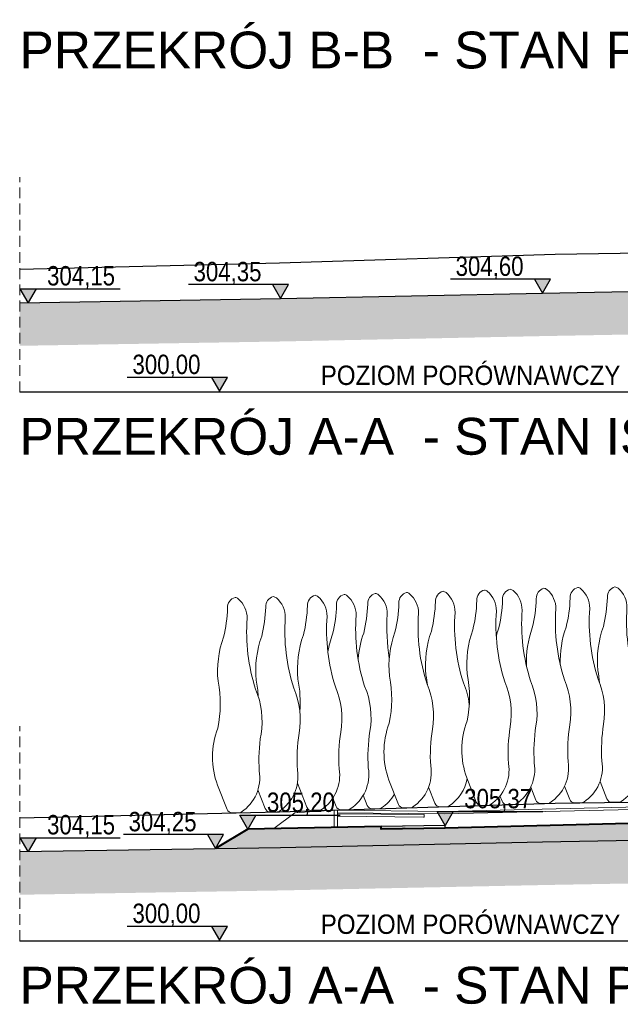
# Model space of a CAD drawing. Header units: metres. Extents: x 779 to 7046, y -512 to 9570.
# Tile 93 of 256: x 2400 to 2428, y -270 to -224. Entities that reach past the tile are written whole.
import ezdxf

# ---------------------------------------------------------------- set-up
doc = ezdxf.new("R2010")
doc.units = ezdxf.units.M
doc.linetypes.add('CIĄGłA', pattern=[0])
doc.linetypes.add('DASH', pattern=[0.75, 0.5, -0.25])
for name, color, linetype, lineweight in [('- AGP-1_OPISY', 7, 'Continuous', 13), ('AGP1_OPISY', 7, 'Continuous', 13), ('ZP_Zieleń', 252, 'Continuous', 5)]:
    doc.layers.add(name, color=color, linetype=linetype, lineweight=lineweight)
doc.layers.add('PDF _Geometria', color=7, linetype='Continuous')
doc.layers.add('zz-odwodnienie', color=5, linetype='Continuous')
doc.styles.add('ARIAL', font='arial.ttf')
doc.styles.get("Standard").update_dxf_attribs({"font": 'arial.ttf'})

# ---------------------------------------------------------------- blocks, each defined once
blk = doc.blocks.new('d_rzędna')
at = {"layer": 'zz-odwodnienie'}
blk.add_hatch(color=0, dxfattribs=at).paths.add_polyline_path([(0, 0), (0.369, 0.639), (-0.369, 0.639)])
at = {"layer": 'zz-odwodnienie', "color": 0}
for p, q in [((-0.369, 0.639), (0, 0)), ((0.369, 0.639), (-0.369, 0.639)), ((-0.369, 0.639), (0, 0)), ((0.369, 0.639), (-0.369, 0.639)), ((0, 0), (0.369, 0.639)), ((0, 0), (0.369, 0.639))]:
    blk.add_line(p, q, dxfattribs=at)
blk = doc.blocks.new('B-B')
at = {"layer": 'AGP1_OPISY', "color": 18, "linetype": 'Continuous', "lineweight": 40, "true_color": 0x000000, "insert": (-0.796, -0.682), "char_height": 1.71, "width": 59.02557, "attachment_point": 1, "rotation": 280.5512, "style": 'ARIAL'}
blk.add_mtext('PRZEKRÓJ B-B  - STAN PROJEKTOWANY', dxfattribs=at)
blk = doc.blocks.new('ZP_TUJA')
at = {"layer": 'ZP_Zieleń', "linetype": 'CIĄGłA'}
blk.add_lwpolyline([(-0.324, 0.157), (-0.772, 1.281, -0.180042), (-0.772, 3.922, 0.100279), (-0.771, 6.11, -0.111333), (-0.527, 8.155, 0.05564), (-0.349, 9.507, -0.350731), (0.003, 10, -0.133833), (0.146, 9.938, -0.220952), (0.565, 9.027, 0.0963), (0.973, 5.751, -0.14155), (1.234, 3.657, 0.057707), (1.162, 1.951, -0.296754), (0.333, 0.041, -0.147159), (0.195, 0), (-0.092, 0, -0.306794)], format="xyb", close=True, dxfattribs=at)
blk = doc.blocks.new('A-A')
at = {"lineweight": 9, "true_color": 0xed1f24}
h = blk.add_hatch(dxfattribs=at)
h.set_pattern_fill('AR-CONC', color=240, scale=0.005, angle=45)
h.set_pattern_definition([(95, (-2514.203, -227.4732), (0.70047325, 0.5877669), [0.09525, -1.04775]), (40, (-2514.203, -227.4732), (-0.80009227, 0.55088364), [0.0762, -0.83820292]), (145.451445, (-2514.14465, -227.4242), (-0.099619, 1.1386505), [0.08095004, -0.89045122]), (91.1842, (-2514.3826, -227.2936), (1.1070512, 0.80976706), [0.142875, -1.571625]), (141.63556, (-2514.2904, -227.2261), (-0.0354331, 1.7141338), [0.1214251, -1.33567804]), (36.18415, (-2514.3826, -227.2936), (-0.0354331, 1.7141338), [0.1142998, -1.25729866]), (66, (-2514.2479, -227.2487), (0.8975999, 0.17447575), [0.09525, -1.04775]), (11, (-2514.2479, -227.2487), (-0.43269963, 0.86970597), [0.0762, -0.8382]), (116.451445, (-2514.1731, -227.2342), (0.46490026, 1.0441817), [0.08095004, -0.8904497]), (82.5, (-2514.20302, -227.4732), (-0.288027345, 0.30986707), [0, -0.82804, 0, -0.8509, 0, -0.841375]), (52.5, (-2514.20302, -227.4732), (-0.11794864, 0.590435), [0, -0.48514, 0, -0.80899, 0, -0.320675]), (12.5, (-2514.4033, -227.67347), (0.499639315, 0.45913098), [0, -0.3175, 0, -0.9906, 0, -1.31445]), (2.5, (-2514.4931, -227.7633), (0.43381952, 0.61361196), [0, -0.41275, 0, -0.65786, 0, -0.93345])])
h.paths.add_polyline_path([(37.958, 4.85), (52.615, 5.2), (50.805, 5.406), (50.655, 5.406), (50.655, 5.286), (44.685, 5.48), (40.102, 5.5), (31.307, 5.53), (17.897, 5.214), (17.895, 5.334), (10.593, 5.2), (9.088, 4.3), (12.103, 4.35), (24.264, 4.6)])
at = {"transparency": 33554559}
h = blk.add_hatch(color=256, dxfattribs=at)
h.dxf.hatch_style = 1
h.paths.add_polyline_path([(52.615, 5.2), (37.958, 4.85), (24.264, 4.6), (12.103, 4.35), (0, 4.15), (0, 2.15), (12.14, 2.35), (24.303, 2.6), (38, 2.85), (52.615, 3.199)])
at = {"layer": '- AGP-1_OPISY', "color": 242, "linetype": 'CIĄGłA', "lineweight": 40, "true_color": 0xcd2027}
blk.add_lwpolyline([(52.615, 5.2), (50.805, 5.406), (50.655, 5.406), (50.655, 5.286), (44.685, 5.48), (40.102, 5.5), (31.307, 5.53), (19.748, 5.244), (16.779, 5.194), (16.779, 5.314), (16.779, 5.314), (10.593, 5.2), (9.088, 4.3)], dxfattribs=at)
at = {"color": 18, "linetype": 'DASH', "lineweight": 9, "true_color": 0x000000}
blk.add_lwpolyline([(0, 0), (0, 9.982)], dxfattribs=at)
at = {"color": 251, "true_color": 0x636466}
blk.add_lwpolyline([(0, 5.715), (12.061, 6), (24.85, 6.4), (29.435, 6.47)], dxfattribs=at)
at = {"color": 18, "lineweight": 9, "true_color": 0x000000}
for points in [[(11.793, 5.222), (12.775, 5.954)], [(12.775, 5.954), (14.597, 6.07)], [(14.747, 5.95), (14.747, 6.07), (14.597, 6.07), (14.597, 5.274)], [(14.747, 5.95), (19.721, 5.9), (28.435, 6.108)], [(14.747, 5.95), (14.747, 5.276)], [(14.748, 6.07), (19.72, 6.02), (29.433, 6.252)]]:
    blk.add_lwpolyline(points, dxfattribs=at)
blk.add_lwpolyline([(14.747, 5.911), (18.776, 5.87), (18.776, 5.78, -0.417161), (18.746, 5.75), (14.747, 5.791)], format="xyb", dxfattribs=at)
at = {"lineweight": 30}
blk.add_lwpolyline([(0, 4.15), (12.103, 4.35), (24.264, 4.6), (37.958, 4.85), (52.615, 5.2)], dxfattribs=at)
at = {"linetype": 'CIĄGłA'}
for points in [[(19.748, 5.244), (19.748, 5.366), (16.779, 5.314)], [(19.748, 5.244), (16.779, 5.194)]]:
    blk.add_lwpolyline(points, dxfattribs=at)
at = {"color": 242, "true_color": 0xcd2027}
blk.add_lwpolyline([(52.615, 0), (0, 0)], dxfattribs=at)
at = {"layer": 'ZP_Zieleń', "linetype": 'CIĄGłA'}
for points in [[(12.999, 10.651, 0.069077), (12.913, 12.164, -0.111333), (13.167, 14.208, 0.05564), (13.352, 15.559, -0.350731), (13.706, 16.05, -0.133833), (13.849, 15.987, -0.220952), (14.263, 15.074, 0.0963), (14.656, 11.796, -0.14155), (14.906, 9.701, 0.057707), (14.826, 7.995, -0.296754), (13.988, 6.09, -0.147159), (13.85, 6.049), (13.563, 6.05, -0.306794), (13.331, 6.209), (12.888, 7.334)], [(14.302, 13.412, -0.046321), (14.519, 14.25, 0.05564), (14.704, 15.601, -0.350731), (15.058, 16.092, -0.133833), (15.2, 16.03, -0.220952), (15.615, 15.116, 0.0963), (16.007, 11.838, -0.14155), (16.257, 9.743, 0.057707), (16.178, 8.038, -0.296754), (15.339, 6.132, -0.147159), (15.201, 6.091), (14.914, 6.093, -0.306794), (14.683, 6.251), (14.533, 6.631)], [(15.704, 13.096, -0.065789), (15.965, 14.295, 0.05564), (16.15, 15.646, -0.350731), (16.504, 16.137, -0.133833), (16.646, 16.075, -0.220952), (17.061, 15.161, 0.059089), (17.153, 13.126, 0.059089)], [(18.926, 11.875, 0.021802), (18.853, 12.349, -0.111333), (19.107, 14.393, 0.05564), (19.292, 15.744, -0.350731), (19.646, 16.236, -0.133833), (19.789, 16.173, -0.220952), (20.203, 15.259, 0.0963), (20.596, 11.981, -0.068156), (20.865, 10.986, -0.068156)], [(22.116, 14.159, -0.018594), (22.221, 14.491, 0.05564), (22.406, 15.842, -0.350731), (22.76, 16.333, -0.133833), (22.903, 16.27, -0.220952), (23.317, 15.357, 0.0963), (23.71, 12.079, -0.14155), (23.96, 9.984, 0.057707), (23.88, 8.279, -0.296754), (23.042, 6.373, -0.147159), (22.904, 6.332), (22.617, 6.334, -0.306794), (22.385, 6.492), (22.289, 6.736)], [(23.517, 12.78, -0.095983), (23.79, 14.54, 0.05564), (23.975, 15.891, -0.350731), (24.329, 16.382, -0.133833), (24.471, 16.319, -0.220952), (24.886, 15.406, 0.0963), (25.278, 12.128, -0.14155), (25.528, 10.033, 0.057707), (25.449, 8.328, -0.296754), (24.61, 6.422, -0.147159), (24.472, 6.381), (24.185, 6.383, -0.306794), (23.954, 6.541), (23.717, 7.143)], [(25.086, 12.824, -0.095362), (25.359, 14.573, 0.05564), (25.545, 15.924, -0.350731), (25.899, 16.415, -0.133833), (26.041, 16.353, -0.220952), (26.455, 15.439, 0.0963), (26.848, 12.161, -0.14155), (27.098, 10.066, 0.057707), (27.019, 8.361, -0.296754), (26.18, 6.455, -0.147159), (26.042, 6.414), (25.755, 6.416, -0.306794), (25.524, 6.574), (25.283, 7.186)], [(26.915, 11.991, 0.025898), (26.834, 12.555, -0.111333), (27.088, 14.599, 0.05564), (27.273, 15.951, -0.350731), (27.627, 16.442, -0.133833), (27.77, 16.379, -0.220952), (28.184, 15.465, 0.0963), (28.577, 12.187, -0.14155), (28.827, 10.092, 0.057707), (28.747, 8.387, -0.296754), (27.909, 6.481, -0.147159), (27.77, 6.441), (27.484, 6.442, -0.306794), (27.252, 6.601), (26.933, 7.411)], [(11.072, 11.36, 0.034162), (10.977, 12.106, -0.111333), (11.231, 14.15, 0.05564), (11.416, 15.501, -0.350731), (11.77, 15.992, -0.133833), (11.913, 15.929, -0.220952), (12.327, 15.016, 0.0963), (12.72, 11.738, -0.14155), (12.97, 9.643, 0.057707), (12.89, 7.937, -0.296754), (12.052, 6.032, -0.147159), (11.913, 5.991), (11.627, 5.992, -0.306794), (11.395, 6.151), (11.056, 7.014)], [(20.763, 7.542, -0.20722), (19.928, 6.275, -0.147159), (19.79, 6.235), (19.503, 6.236, -0.306794), (19.271, 6.395), (18.976, 7.145)], [(17.392, 6.817, -0.11707), (16.785, 6.177, -0.147159), (16.647, 6.136), (16.36, 6.138, -0.306794), (16.129, 6.296), (15.943, 6.768)]]:
    blk.add_lwpolyline(points, format="xyb", dxfattribs=at)
for points in [[(17.579, 6.342), (17.136, 7.467, -0.180042), (17.149, 10.108, 0.100279), (17.161, 12.296, -0.111333), (17.415, 14.34, 0.05564), (17.6, 15.692, -0.350731), (17.954, 16.183, -0.133833), (18.096, 16.12, -0.220952), (18.511, 15.206, 0.0963), (18.903, 11.928, -0.14155), (19.153, 9.833, 0.057707), (19.074, 8.128, -0.296754), (18.235, 6.222, -0.147159), (18.097, 6.182), (17.81, 6.183, -0.306794)], [(21.19, 6.455), (20.748, 7.58, -0.180042), (20.761, 10.221, 0.100279), (20.772, 12.409, -0.111333), (21.026, 14.453, 0.05564), (21.211, 15.805, -0.350731), (21.565, 16.296, -0.133833), (21.708, 16.233, -0.220952), (22.122, 15.319, 0.0963), (22.515, 12.041, -0.14155), (22.765, 9.946, 0.057707), (22.685, 8.241, -0.296754), (21.847, 6.335, -0.147159), (21.709, 6.295), (21.422, 6.296, -0.306794)]]:
    blk.add_lwpolyline(points, format="xyb", close=True, dxfattribs=at)
at = {"layer": 'zz-odwodnienie', "color": 242, "true_color": 0xcd2027}
for points in [[(19.636, 6.009), (24.281, 6.009)], [(10.225, 5.839), (14.869, 5.839)]]:
    blk.add_lwpolyline(points, dxfattribs=at)
at = {"layer": 'zz-odwodnienie'}
for points in [[(0.02, 4.795), (4.665, 4.795)], [(9.457, 4.939), (4.812, 4.939)], [(9.639, 0.682), (4.994, 0.682)]]:
    blk.add_lwpolyline(points, dxfattribs=at)
at = {"layer": 'ZP_Zieleń', "linetype": 'CIĄGłA', "rotation": 359.7221544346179}
blk.add_blockref('ZP_TUJA', (9.947, 5.95), dxfattribs=at)
at = {"layer": 'zz-odwodnienie', "color": 242, "true_color": 0xcd2027}
for p, xscale in [((19.748, 5.37), -1.000000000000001), ((10.593, 5.2), -1)]:
    blk.add_blockref('d_rzędna', p, dxfattribs=dict(at, xscale=xscale))
at = {"layer": 'zz-odwodnienie', "xscale": -1}
blk.add_blockref('d_rzędna', (0.389, 4.156), dxfattribs=at)
at = {"layer": 'zz-odwodnienie'}
for p in [(9.088, 4.3), (9.27, 0.043)]:
    blk.add_blockref('d_rzędna', p, dxfattribs=at)
at = {"layer": 'AGP1_OPISY', "color": 18, "linetype": 'Continuous', "lineweight": 40, "true_color": 0x000000, "insert": (-0.01, -1.196), "char_height": 1.71, "width": 59.02557, "attachment_point": 1, "style": 'ARIAL'}
blk.add_mtext('PRZEKRÓJ A-A  - STAN PROJEKTOWANY', dxfattribs=at)
at = {"layer": 'zz-odwodnienie', "width": 0.888889}
blk.add_text('POZIOM PORÓWNAWCZY', height=0.9, dxfattribs=at).set_placement((13.972, 0.332))
at = {"layer": 'zz-odwodnienie', "color": 242, "true_color": 0xcd2027, "char_height": 0.9, "width": 5.78409, "attachment_point": 3}
for s, insert in [('{\\fArial Narrow|b0|i0|c238|p34;305,20}', (14.628, 6.894)), ('{\\fArial Narrow|b0|i0|c238|p34;305,37}', (23.783, 7.064))]:
    blk.add_mtext(s, dxfattribs=dict(at, insert=insert))
at = {"layer": 'zz-odwodnienie', "char_height": 0.9, "width": 5.78409}
for s, insert, attachment_point in [('{\\fArial Narrow|b0|i0|c238|p34;304,25}', (5.053, 5.995), 1), ('{\\fArial Narrow|b0|i0|c238|p34;304,15}', (4.424, 5.851), 3), ('{\\fArial Narrow|b0|i0|c238|p34;300,00}', (5.235, 1.738), 1)]:
    blk.add_mtext(s, dxfattribs=dict(at, insert=insert, attachment_point=attachment_point))

msp = doc.modelspace()

# ---------------------------------------------------------------- hatches: boundary and pattern name
at = {"transparency": 33554559}
h = msp.add_hatch(color=256, dxfattribs=at)
h.dxf.hatch_style = 1
h.paths.add_polyline_path([(2452.863, -236.477), (2438.206, -236.827), (2424.513, -237.077), (2412.351, -237.327), (2400.248, -237.527), (2400.248, -239.527), (2412.388, -239.326), (2424.551, -239.076), (2438.248, -238.826), (2452.863, -238.477)])

# ---------------------------------------------------------------- linework, layer by layer
at = {"color": 18, "linetype": 'DASH', "lineweight": 9, "true_color": 0x000000, "elevation": 10.04}
msp.add_lwpolyline([(2400.248, -241.677), (2400.248, -231.695)], dxfattribs=at)
at = {"color": 251, "true_color": 0x636466, "elevation": 10.04}
msp.add_lwpolyline([(2400.248, -235.962), (2412.309, -235.677), (2425.098, -235.277), (2438.185, -235.077), (2452.854, -234.68)], dxfattribs=at)
at = {"lineweight": 30, "elevation": 10.04}
msp.add_lwpolyline([(2400.248, -237.527), (2412.351, -237.327), (2424.513, -237.077), (2438.206, -236.827), (2452.863, -236.477)], dxfattribs=at)
at = {"color": 242, "true_color": 0xcd2027, "elevation": 10.04}
msp.add_lwpolyline([(2452.863, -241.677), (2400.248, -241.677)], dxfattribs=at)
at = {"layer": 'zz-odwodnienie', "elevation": 10.04}
for points in [[(2412.72, -236.688), (2408.075, -236.688)], [(2424.881, -236.438), (2420.237, -236.438)], [(2400.268, -236.882), (2404.913, -236.882)], [(2409.887, -240.995), (2405.242, -240.995)]]:
    msp.add_lwpolyline(points, dxfattribs=at)

# ---------------------------------------------------------------- block references
at = {"linetype": 'CIĄGłA'}
msp.add_blockref('A-A', (2400.248, -267.16, 10.04), dxfattribs=at)
at = {"layer": 'PDF _Geometria', "linetype": 'CIĄGłA', "rotation": 79.44877770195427}
msp.add_blockref('B-B', (2399.714, -224.034, 10.04), dxfattribs=at)
at = {"layer": 'zz-odwodnienie'}
for p in [(2412.351, -237.327, 10.04), (2424.513, -237.077, 10.04), (2409.518, -241.633, 10.04)]:
    msp.add_blockref('d_rzędna', p, dxfattribs=at)
at = {"layer": 'zz-odwodnienie', "xscale": -1}
msp.add_blockref('d_rzędna', (2400.637, -237.52, 10.04), dxfattribs=at)

# ---------------------------------------------------------------- texts
at = {"layer": 'AGP1_OPISY', "color": 18, "linetype": 'Continuous', "lineweight": 40, "true_color": 0x000000, "insert": (2400.238, -242.873, 10.04), "char_height": 1.71, "width": 59.02557, "attachment_point": 1, "style": 'ARIAL'}
msp.add_mtext('PRZEKRÓJ A-A  - STAN ISTNIEJĄCY', dxfattribs=at)
at = {"layer": 'zz-odwodnienie', "width": 0.888889}
msp.add_text('POZIOM PORÓWNAWCZY', height=0.9, dxfattribs=at).set_placement((2414.22, -241.345, 10.04))
at = {"layer": 'zz-odwodnienie', "char_height": 0.9, "width": 5.78409}
for s, insert, attachment_point in [('{\\fArial Narrow|b0|i0|c238|p34;304,60}', (2420.478, -235.382, 10.04), 1), ('{\\fArial Narrow|b0|i0|c238|p34;304,15}', (2404.672, -235.826, 10.04), 3), ('{\\fArial Narrow|b0|i0|c238|p34;304,35}', (2408.317, -235.632, 10.04), 1), ('{\\fArial Narrow|b0|i0|c238|p34;300,00}', (2405.483, -239.939, 10.04), 1)]:
    msp.add_mtext(s, dxfattribs=dict(at, insert=insert, attachment_point=attachment_point))

doc.saveas('drawing.dxf')
